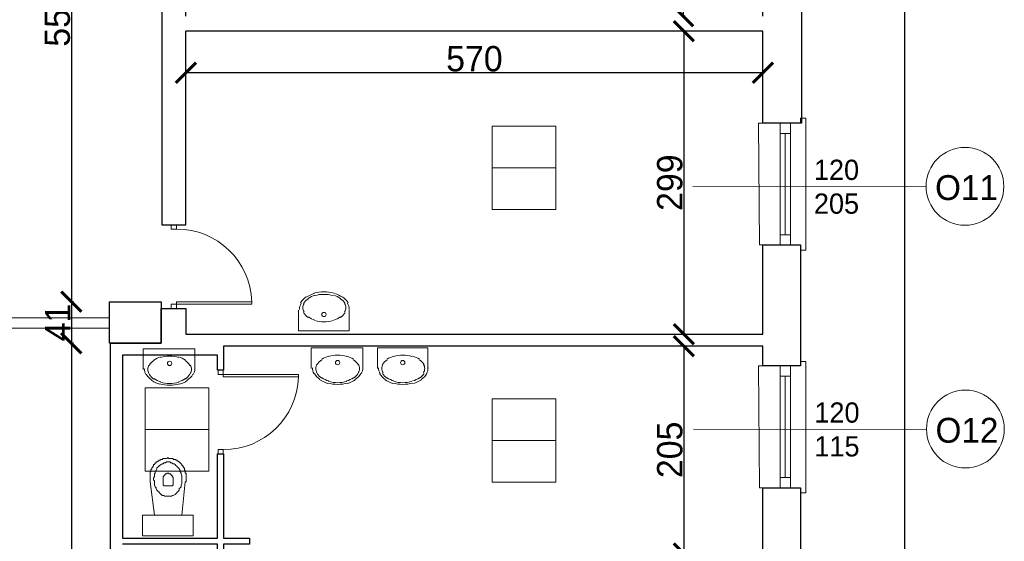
# Model space of a CAD drawing. Header units: centimetres. Extents: x -17621 to 77377, y -18613 to 66.
# Tile 107 of 173: x 27494 to 28466, y -8599 to -8084. Entities that reach past the tile are written whole.
import ezdxf

# ---------------------------------------------------------------- set-up
doc = ezdxf.new("R2010")
doc.units = ezdxf.units.CM
doc.layers.add('0-wymiarowanie rys.CAD', color=5, linetype='Continuous', lineweight=0, true_color=0x0000ff)
for name, color, linetype, lineweight in [('a_drzwi i okna', 2, 'Continuous', 0), ('a_inwentaryzacja', 141, 'Continuous', 0), ('a_wymiarowanie', 211, 'Continuous', 0), ('drzwi', 2, 'Continuous', 0), ('kratownica', 8, 'Continuous', 15), ('pomieszczenia', 191, 'Continuous', 5)]:
    doc.layers.add(name, color=color, linetype=linetype, lineweight=lineweight)
doc.layers.add('PDF3_A310 STOLARKA ZEWNĘTRZNA', color=7, linetype='Continuous')
doc.layers.add('PDF3_A720 MEBLE', color=7, linetype='Continuous')
doc.styles.add('PDF Century Gothic', font='GOTHIC.TTF')
doc.dimstyles.new('ISO-25', dxfattribs={"dimtxt": 25, "dimasz": 20, "dimexe": 0.6, "dimexo": 0.375, "dimtad": 1, "dimdec": 0, "dimtxsty": 'PDF Century Gothic', "dimblk": 'ARCHTICK', "dimcen": 2.5, "dimadec": 1, "dimazin": 0, "dimtfac": 1, "dimtdec": 0, "dimtmove": 0, "dimatfit": 3, "dimldrblk": 'ARCHTICK', "dimfxl": 2, "dimfxlon": 1, "dimarcsym": 0})

# ---------------------------------------------------------------- blocks, each defined once
blk = doc.blocks.new('_ArchTick')
at = {"color": 0, "linetype": 'ByBlock', "const_width": 0.15}
blk.add_lwpolyline([(-0.5, -0.5), (0.5, 0.5)], dxfattribs=at)
blk = doc.blocks.new('*D979')
at = {"layer": 'a_wymiarowanie', "color": 0, "linetype": 'Continuous', "lineweight": -2, "transparency": 16777216}
for p, q in [((28150.78, -7783.47), (28148.18, -7783.47)), ((28148.78, -7783.47), (28148.78, -8080.73)), ((28150.78, -8080.73), (28148.18, -8080.73))]:
    blk.add_line(p, q, dxfattribs=at)
at = {"layer": 'Defpoints', "color": 0, "linetype": 'Continuous', "transparency": 16777216}
for p in [(28227.57, -7783.47), (28148.78, -8080.73), (28227.57, -8080.73)]:
    blk.add_point(p, dxfattribs=at)
at = {"layer": 'a_wymiarowanie', "color": 0, "linetype": 'Continuous', "lineweight": -2, "transparency": 16777216, "xscale": 20, "yscale": 20, "zscale": 20}
for p, rotation in [((28148.78, -7783.47), 90), ((28148.78, -8080.73), 270)]:
    blk.add_blockref('_ArchTick', p, dxfattribs=dict(at, rotation=rotation))
at = {"layer": 'a_wymiarowanie', "color": 0, "linetype": 'Continuous', "lineweight": 0, "transparency": 16777216, "insert": (28135.02, -7932.1), "char_height": 25, "attachment_point": 5, "rotation": 90, "style": 'PDF Century Gothic'}
blk.add_mtext('297', dxfattribs=at)
blk = doc.blocks.new('*D980')
at = {"layer": 'a_wymiarowanie', "color": 0, "linetype": 'Continuous', "lineweight": -2, "transparency": 16777216}
for p, q in [((28151.48, -8095.58), (28148.88, -8095.58)), ((28149.48, -8095.58), (28149.48, -8394.76)), ((28151.48, -8394.76), (28148.88, -8394.76))]:
    blk.add_line(p, q, dxfattribs=at)
at = {"layer": 'Defpoints', "color": 0, "linetype": 'Continuous', "transparency": 16777216}
for p in [(28227.57, -8095.58), (28149.48, -8394.76), (28227.57, -8394.76)]:
    blk.add_point(p, dxfattribs=at)
at = {"layer": 'a_wymiarowanie', "color": 0, "linetype": 'Continuous', "lineweight": -2, "transparency": 16777216, "xscale": 20, "yscale": 20, "zscale": 20}
for p, rotation in [((28149.48, -8095.58), 90), ((28149.48, -8394.76), 270)]:
    blk.add_blockref('_ArchTick', p, dxfattribs=dict(at, rotation=rotation))
at = {"layer": 'a_wymiarowanie', "color": 0, "linetype": 'Continuous', "lineweight": 0, "transparency": 16777216, "insert": (28135.72, -8245.17), "char_height": 25, "attachment_point": 5, "rotation": 90, "style": 'PDF Century Gothic'}
blk.add_mtext('299', dxfattribs=at)
blk = doc.blocks.new('*D981')
at = {"layer": 'a_wymiarowanie', "color": 0, "linetype": 'Continuous', "lineweight": -2, "transparency": 16777216}
for p, q in [((27657.83, -8134.71), (27657.83, -8137.31)), ((28227.57, -8136.71), (27657.83, -8136.71)), ((28227.57, -8134.71), (28227.57, -8137.31))]:
    blk.add_line(p, q, dxfattribs=at)
at = {"layer": 'Defpoints', "color": 0, "linetype": 'Continuous', "transparency": 16777216}
for p in [(27657.83, -8095.58), (28227.57, -8095.58), (27657.83, -8136.71)]:
    blk.add_point(p, dxfattribs=at)
at = {"layer": 'a_wymiarowanie', "color": 0, "linetype": 'Continuous', "lineweight": -2, "transparency": 16777216, "xscale": 20, "yscale": 20, "zscale": 20, "rotation": 180}
blk.add_blockref('_ArchTick', (27657.83, -8136.71), dxfattribs=at)
at = {"layer": 'a_wymiarowanie', "color": 0, "linetype": 'Continuous', "lineweight": -2, "transparency": 16777216, "xscale": 20, "yscale": 20, "zscale": 20}
blk.add_blockref('_ArchTick', (28227.57, -8136.71), dxfattribs=at)
at = {"layer": 'a_wymiarowanie', "color": 0, "linetype": 'Continuous', "lineweight": 0, "transparency": 16777216, "insert": (27942.7, -8122.95), "char_height": 25, "attachment_point": 5, "style": 'PDF Century Gothic'}
blk.add_mtext('570', dxfattribs=at)
blk = doc.blocks.new('*D984')
at = {"layer": 'a_wymiarowanie', "color": 0, "linetype": 'Continuous', "lineweight": -2, "transparency": 16777216}
for p, q in [((28151.48, -8406.61), (28148.88, -8406.61)), ((28149.48, -8406.61), (28149.48, -8611.26)), ((28151.48, -8611.26), (28148.88, -8611.26))]:
    blk.add_line(p, q, dxfattribs=at)
at = {"layer": 'Defpoints', "color": 0, "linetype": 'Continuous', "transparency": 16777216}
for p in [(28227.57, -8406.61), (28149.48, -8611.26), (28227.57, -8611.26)]:
    blk.add_point(p, dxfattribs=at)
at = {"layer": 'a_wymiarowanie', "color": 0, "linetype": 'Continuous', "lineweight": -2, "transparency": 16777216, "xscale": 20, "yscale": 20, "zscale": 20}
for p, rotation in [((28149.48, -8406.61), 90), ((28149.48, -8611.26), 270)]:
    blk.add_blockref('_ArchTick', p, dxfattribs=dict(at, rotation=rotation))
at = {"layer": 'a_wymiarowanie', "color": 0, "linetype": 'Continuous', "lineweight": 0, "transparency": 16777216, "insert": (28135.72, -8508.94), "char_height": 25, "attachment_point": 5, "rotation": 90, "style": 'PDF Century Gothic'}
blk.add_mtext('205', dxfattribs=at)
blk = doc.blocks.new('*D994')
at = {"layer": 'a_wymiarowanie', "color": 0, "linetype": 'Continuous', "lineweight": -2, "transparency": 16777216}
for p, q in [((27546.68, -7803.49), (27544.08, -7803.49)), ((27544.68, -7803.49), (27544.68, -8362.66)), ((27546.68, -8362.66), (27544.08, -8362.66))]:
    blk.add_line(p, q, dxfattribs=at)
at = {"layer": 'Defpoints', "color": 0, "linetype": 'Continuous', "transparency": 16777216}
for p in [(27582.47, -7803.49), (27544.68, -8362.66), (27582.47, -8362.66)]:
    blk.add_point(p, dxfattribs=at)
at = {"layer": 'a_wymiarowanie', "color": 0, "linetype": 'Continuous', "lineweight": -2, "transparency": 16777216, "xscale": 20, "yscale": 20, "zscale": 20}
for p, rotation in [((27544.68, -7803.49), 90), ((27544.68, -8362.66), 270)]:
    blk.add_blockref('_ArchTick', p, dxfattribs=dict(at, rotation=rotation))
at = {"layer": 'a_wymiarowanie', "color": 0, "linetype": 'Continuous', "lineweight": 0, "transparency": 16777216, "insert": (27530.93, -8083.07), "char_height": 25, "attachment_point": 5, "rotation": 90, "style": 'PDF Century Gothic'}
blk.add_mtext('559', dxfattribs=at)
blk = doc.blocks.new('*D995')
at = {"layer": 'a_wymiarowanie', "color": 0, "linetype": 'Continuous', "lineweight": -2, "transparency": 16777216}
for p, q in [((27546.68, -8362.66), (27544.08, -8362.66)), ((27544.68, -8362.66), (27544.68, -8403.66)), ((27546.68, -8403.66), (27544.08, -8403.66))]:
    blk.add_line(p, q, dxfattribs=at)
at = {"layer": 'Defpoints', "color": 0, "linetype": 'Continuous', "transparency": 16777216}
for p in [(27582.47, -8362.66), (27544.68, -8403.66), (27582.47, -8403.66)]:
    blk.add_point(p, dxfattribs=at)
at = {"layer": 'a_wymiarowanie', "color": 0, "linetype": 'Continuous', "lineweight": -2, "transparency": 16777216, "xscale": 20, "yscale": 20, "zscale": 20}
for p, rotation in [((27544.68, -8362.66), 90), ((27544.68, -8403.66), 270)]:
    blk.add_blockref('_ArchTick', p, dxfattribs=dict(at, rotation=rotation))
at = {"layer": 'a_wymiarowanie', "color": 0, "linetype": 'Continuous', "lineweight": 0, "transparency": 16777216, "insert": (27531.24, -8383.16), "char_height": 25, "attachment_point": 5, "rotation": 90, "style": 'PDF Century Gothic'}
blk.add_mtext('41', dxfattribs=at)
blk = doc.blocks.new('*D996')
at = {"layer": 'a_wymiarowanie', "color": 0, "linetype": 'Continuous', "lineweight": -2, "transparency": 16777216}
for p, q in [((27546.68, -8403.66), (27544.08, -8403.66)), ((27544.68, -8403.66), (27544.68, -8962.83)), ((27546.68, -8962.83), (27544.08, -8962.83))]:
    blk.add_line(p, q, dxfattribs=at)
at = {"layer": 'Defpoints', "color": 0, "linetype": 'Continuous', "transparency": 16777216}
for p in [(27582.47, -8403.66), (27544.68, -8962.83), (27583.32, -8962.83)]:
    blk.add_point(p, dxfattribs=at)
at = {"layer": 'a_wymiarowanie', "color": 0, "linetype": 'Continuous', "lineweight": -2, "transparency": 16777216, "xscale": 20, "yscale": 20, "zscale": 20}
for p, rotation in [((27544.68, -8403.66), 90), ((27544.68, -8962.83), 270)]:
    blk.add_blockref('_ArchTick', p, dxfattribs=dict(at, rotation=rotation))
at = {"layer": 'a_wymiarowanie', "color": 0, "linetype": 'Continuous', "lineweight": 0, "transparency": 16777216, "insert": (27530.93, -8683.24), "char_height": 25, "attachment_point": 5, "rotation": 90, "style": 'PDF Century Gothic'}
blk.add_mtext('559', dxfattribs=at)
blk = doc.blocks.new('*D1098')
at = {"layer": '0-wymiarowanie rys.CAD', "color": 0, "linetype": 'Continuous', "lineweight": -2, "transparency": 16777216}
for p, q in [((28365.86, -6566.81), (28368.46, -6566.81)), ((28367.86, -10864.47), (28367.86, -6566.81)), ((28365.86, -10864.47), (28368.46, -10864.47))]:
    blk.add_line(p, q, dxfattribs=at)
at = {"layer": 'Defpoints', "color": 0, "linetype": 'Continuous', "transparency": 16777216}
for p in [(28263.13, -6566.81), (28367.86, -6566.81), (28263.13, -10864.47)]:
    blk.add_point(p, dxfattribs=at)
at = {"layer": '0-wymiarowanie rys.CAD', "color": 0, "linetype": 'Continuous', "lineweight": -2, "transparency": 16777216, "xscale": 20, "yscale": 20, "zscale": 20}
for p, rotation in [((28367.86, -6566.81), 90), ((28367.86, -10864.47), 270)]:
    blk.add_blockref('_ArchTick', p, dxfattribs=dict(at, rotation=rotation))
at = {"layer": '0-wymiarowanie rys.CAD', "color": 0, "linetype": 'Continuous', "transparency": 16777216, "insert": (28354.1, -8715.64), "char_height": 25, "attachment_point": 5, "rotation": 90, "style": 'PDF Century Gothic'}
blk.add_mtext('4298', dxfattribs=at)

msp = doc.modelspace()

# ---------------------------------------------------------------- linework, layer by layer
at = {"layer": 'a_drzwi i okna'}
for p, q in [((28388.64, -8249.43), (28158.46, -8248.85)), ((28389.08, -8489.03), (28158.9, -8488.46))]:
    msp.add_line(p, q, dxfattribs=at)
for centre in [(28427.07, -8248.8), (28427.51, -8488.41)]:
    msp.add_circle(centre, 38.43, dxfattribs=at)
at = {"layer": 'a_inwentaryzacja', "lineweight": 25}
for p, q in [((27633.27, -8394.76), (27633.27, -8369.36)), ((27633.27, -8369.36), (27657.83, -8369.36)), ((27657.83, -8369.36), (27657.83, -8394.76)), ((27657.83, -8394.76), (28227.57, -8394.76)), ((27583.32, -8851.95), (27583.32, -8403.66)), ((28227.57, -8406.61), (27695.08, -8406.61)), ((27695.08, -8406.61), (27695.08, -8430.32)), ((27595.17, -8415.51), (27595.17, -8596.26)), ((27689.15, -8430.32), (27689.15, -8415.51)), ((27695.08, -8430.32), (27689.15, -8430.32))]:
    msp.add_line(p, q, dxfattribs=at)
at = {"layer": 'a_inwentaryzacja', "linetype": 'Continuous', "lineweight": 25}
for points in [[(27657.83, -8080.73), (27657.83, -7898.61), (27634.12, -7898.61), (27634.12, -8286.81), (27657.83, -8286.81), (27657.83, -8095.58)], [(28227.57, -8080.73), (28227.57, -8006.14), (28265.67, -8006.14), (28265.67, -8186.48), (28227.57, -8186.48), (28227.57, -8095.58)], [(28227.57, -8095.58), (27657.83, -8095.58)], [(28227.57, -8394.76), (28227.57, -8306.7), (28264.82, -8306.7), (28264.82, -8426.08), (28227.57, -8426.08), (28227.57, -8406.61)], [(27583.32, -8415.51), (27583.32, -8403.66), (27633.27, -8403.66), (27633.27, -8372.29)], [(27595.17, -8819.78), (27595.17, -8851.95), (27583.32, -8851.95), (27583.32, -8403.66)], [(27583.32, -8415.51), (27583.32, -8415.51)], [(27595.17, -8415.51), (27595.17, -8596.26)], [(27689.15, -8415.51), (27595.17, -8415.51)], [(28227.57, -8611.26), (28227.57, -8546.31), (28264.82, -8546.31), (28264.82, -8636.06), (28227.57, -8636.06), (28227.57, -8617.19)]]:
    msp.add_lwpolyline(points, dxfattribs=at)
at = {"layer": 'a_inwentaryzacja', "lineweight": 25}
msp.add_lwpolyline([(27582.47, -8362.66), (27633.27, -8362.66), (27633.27, -8403.66), (27582.47, -8403.66)], close=True, dxfattribs=at)
msp.add_lwpolyline([(27595.17, -8596.26), (27689.15, -8596.26), (27689.15, -8512.87), (27695.08, -8512.87), (27695.08, -8596.26), (27720.48, -8596.26), (27720.48, -8602.19), (27695.08, -8602.19), (27695.08, -8686.43), (27689.15, -8686.43), (27689.15, -8602.19), (27595.17, -8602.19)], dxfattribs=at)
at = {"layer": 'drzwi'}
for points in [[(27648.59, -8290.93), (27648.59, -8286.81), (27643.35, -8286.81), (27643.35, -8290.93)], [(27694.73, -8508.74), (27694.73, -8512.87), (27689.5, -8512.87), (27689.5, -8508.74)]]:
    msp.add_lwpolyline(points, close=True, dxfattribs=at)
for points in [[(27648.59, -8365.23), (27648.59, -8369.36), (27643.35, -8369.36), (27643.35, -8365.23), (27648.59, -8365.23), (27648.59, -8362.75), (27722.85, -8362.75), (27722.89, -8365.23), (27648.59, -8365.23)], [(27694.73, -8434.44), (27694.73, -8430.32), (27689.5, -8430.32), (27689.5, -8434.44), (27694.73, -8434.44), (27694.73, -8436.92), (27768.99, -8436.92), (27769.03, -8434.44), (27694.73, -8434.44)]]:
    msp.add_lwpolyline(points, dxfattribs=at)
for centre, start, end in [((27648.73, -8365.13), 1.83625, 90.1055), ((27694.87, -8434.54), 269.8945, 358.16375)]:
    msp.add_arc(centre, 74.2, start, end, dxfattribs=at)
at = {"layer": 'kratownica', "linetype": 'Continuous'}
msp.add_lwpolyline([(25200.08, -8378.74), (27582.47, -8378.74), (27582.47, -8388.91), (25200.08, -8388.91)], close=True, dxfattribs=at)
at = {"layer": 'PDF3_A310 STOLARKA ZEWNĘTRZNA', "lineweight": 5}
for points in [[(28224.18, -8306.7), (28264.82, -8306.7), (28264.82, -8311.78), (28269.9, -8311.78), (28269.9, -8186.48), (28269.9, -8181.4), (28264.82, -8181.4), (28264.82, -8186.48), (28223.34, -8186.48)], [(28244.5, -8306.7), (28244.5, -8296.54), (28244.5, -8196.64), (28244.5, -8186.48), (28254.66, -8186.48), (28254.66, -8196.64), (28254.66, -8296.54), (28254.66, -8306.7)], [(28224.18, -8546.31), (28264.82, -8546.31), (28264.82, -8551.39), (28269.9, -8551.39), (28269.9, -8426.08), (28269.9, -8421.85), (28264.82, -8421.85), (28264.82, -8426.08), (28223.34, -8426.08)], [(28244.5, -8546.31), (28244.5, -8536.15), (28244.5, -8436.24), (28244.5, -8426.08), (28254.66, -8426.08), (28254.66, -8436.24), (28254.66, -8536.15), (28254.66, -8546.31)]]:
    msp.add_lwpolyline(points, close=True, dxfattribs=at)
for points in [[(28254.66, -8196.64), (28244.5, -8196.64)], [(28249.58, -8296.54), (28249.58, -8196.64)], [(28254.66, -8296.54), (28244.5, -8296.54)], [(28254.66, -8436.24), (28244.5, -8436.24)], [(28249.58, -8536.15), (28249.58, -8436.24)], [(28254.66, -8536.15), (28244.5, -8536.15)]]:
    msp.add_lwpolyline(points, dxfattribs=at)
at = {"layer": 'PDF3_A720 MEBLE', "lineweight": 0}
for points in [[(27804, -8354.24, 0.068248), (27794.09, -8352.88, 0.068273), (27784.17, -8354.24)], [(27803.09, -8356.66, 0.068248), (27794.09, -8355.42, 0.068272), (27785.08, -8356.65)], [(27774.53, -8364.33, 0.138478), (27773.34, -8368.54, 0.138478), (27774.53, -8372.75)], [(27814.49, -8372.75, 0.138479), (27815.67, -8368.54, 0.138478), (27814.49, -8364.34)], [(27785.07, -8381.27, 0.068272), (27794.08, -8382.51, 0.068272), (27803.09, -8381.28)], [(27650.68, -8417.62, 0.068248), (27641.68, -8416.38, 0.068272), (27632.67, -8417.62)], [(27816.63, -8416.77, 0.068248), (27807.63, -8415.54, 0.068272), (27798.62, -8416.77)], [(27880.98, -8416.77, 0.068248), (27871.98, -8415.54, 0.068272), (27862.97, -8416.77)], [(27621.28, -8425.3, 0.138478), (27620.09, -8429.51, 0.138478), (27621.28, -8433.71)], [(27662.08, -8433.71, 0.138478), (27663.27, -8429.5, 0.138478), (27662.08, -8425.3)], [(27787.23, -8424.45, 0.138478), (27786.04, -8428.66, 0.138478), (27787.23, -8432.87)], [(27828.03, -8432.86, 0.138478), (27829.22, -8428.66, 0.138478), (27828.03, -8424.45)], [(27852.42, -8424.45, 0.138478), (27851.24, -8428.66, 0.138478), (27852.43, -8432.87)], [(27892.38, -8432.86, 0.138478), (27893.57, -8428.66, 0.138478), (27892.38, -8424.45)], [(27631.77, -8443.81, 0.068273), (27641.68, -8445.17, 0.068273), (27651.6, -8443.8)], [(27632.68, -8442.24, 0.068272), (27641.68, -8443.47, 0.068272), (27650.69, -8442.24)], [(27797.72, -8442.96, 0.068273), (27807.64, -8444.32, 0.068273), (27817.55, -8442.96)], [(27798.63, -8441.39, 0.068272), (27807.64, -8442.63, 0.068272), (27816.64, -8441.39)], [(27862.07, -8442.96, 0.068273), (27871.99, -8444.32, 0.068273), (27881.9, -8442.96)], [(27862.98, -8441.39, 0.068272), (27871.98, -8442.63, 0.068272), (27880.99, -8441.39)]]:
    msp.add_lwpolyline(points, format="xyb", dxfattribs=at)
for points in [[(27818.9, -8371.05), (27818.9, -8391.37), (27768.95, -8391.37), (27768.95, -8371.05)], [(27666.5, -8429.47), (27666.5, -8409.15), (27615.7, -8409.15), (27615.7, -8429.47)], [(27832.45, -8428.62), (27832.45, -8408.3), (27781.65, -8408.3), (27781.65, -8428.62)], [(27896.8, -8428.62), (27896.8, -8408.3), (27846.84, -8408.3), (27846.84, -8428.62)]]:
    msp.add_lwpolyline(points, dxfattribs=at)
for points in [[(27653.8, -8573.4), (27657.19, -8540.38), (27658.04, -8540.38), (27658.04, -8539.54), (27658.04, -8538.69), (27658.04, -8537.84), (27658.04, -8537), (27658.04, -8536.15), (27658.04, -8535.3), (27658.04, -8534.46), (27658.04, -8533.61), (27658.04, -8532.76), (27658.04, -8531.92), (27657.19, -8531.92), (27657.19, -8531.07), (27657.19, -8530.22), (27657.19, -8529.38), (27656.34, -8528.53), (27656.34, -8527.68), (27656.34, -8526.84), (27655.5, -8526.84), (27655.5, -8525.99), (27654.65, -8525.14), (27654.65, -8524.3), (27653.8, -8524.3), (27653.8, -8523.45), (27652.96, -8522.6), (27652.11, -8521.76), (27651.26, -8520.91), (27650.42, -8520.91), (27650.42, -8520.06), (27649.57, -8520.06), (27648.72, -8519.22), (27647.88, -8519.22), (27647.88, -8518.37), (27647.03, -8518.37), (27646.18, -8518.37), (27645.34, -8518.37), (27645.34, -8517.52), (27644.49, -8517.52), (27643.64, -8517.52), (27642.8, -8517.52), (27641.95, -8517.52), (27641.1, -8517.52), (27640.26, -8516.68), (27639.41, -8516.68), (27639.41, -8517.52), (27638.56, -8517.52), (27637.72, -8517.52), (27636.87, -8517.52), (27636.02, -8517.52), (27635.18, -8517.52), (27634.33, -8518.37), (27633.48, -8518.37), (27632.64, -8518.37), (27632.64, -8519.22), (27631.79, -8519.22), (27630.94, -8519.22), (27630.94, -8520.06), (27630.1, -8520.06), (27629.25, -8520.91), (27628.4, -8520.91), (27628.4, -8521.76), (27627.56, -8521.76), (27627.56, -8522.6), (27626.71, -8522.6), (27626.71, -8523.45), (27625.86, -8523.45), (27625.86, -8524.3), (27625.86, -8525.14), (27625.02, -8525.14), (27625.02, -8525.99), (27624.17, -8526.84), (27624.17, -8527.68), (27623.32, -8528.53), (27623.32, -8529.38), (27623.32, -8530.22), (27622.48, -8531.07), (27622.48, -8531.92), (27622.48, -8532.76), (27622.48, -8533.61), (27622.48, -8534.46), (27622.48, -8535.3), (27622.48, -8536.15), (27622.48, -8537), (27622.48, -8537.84), (27622.48, -8538.69), (27622.48, -8539.54), (27622.48, -8540.38), (27626.71, -8573.4)], [(27640.26, -8554.78), (27638.56, -8554.78), (27637.72, -8554.78), (27636.87, -8554.78), (27636.02, -8553.93), (27634.33, -8553.93), (27633.48, -8553.08), (27632.64, -8552.24), (27631.79, -8551.39), (27630.94, -8550.54), (27630.1, -8549.7), (27629.25, -8548.85), (27628.4, -8547.16), (27628.4, -8546.31), (27627.56, -8545.46), (27626.71, -8543.77), (27626.71, -8542.08), (27626.71, -8541.23), (27626.71, -8539.54), (27625.86, -8538.69), (27625.86, -8537), (27626.71, -8535.3), (27626.71, -8534.46), (27626.71, -8532.76), (27627.56, -8531.92), (27627.56, -8530.22), (27628.4, -8529.38), (27629.25, -8527.68), (27629.25, -8526.84), (27630.1, -8525.99), (27630.94, -8525.14), (27631.79, -8524.3), (27633.48, -8523.45), (27634.33, -8522.6), (27635.18, -8522.6), (27636.02, -8521.76), (27637.72, -8521.76), (27638.56, -8520.91), (27639.41, -8520.91), (27640.26, -8520.91), (27641.95, -8520.91), (27642.8, -8521.76), (27643.64, -8521.76), (27645.34, -8522.6), (27646.18, -8522.6), (27647.03, -8523.45), (27647.88, -8524.3), (27648.72, -8525.14), (27649.57, -8525.99), (27650.42, -8526.84), (27651.26, -8527.68), (27652.11, -8529.38), (27652.11, -8530.22), (27652.96, -8531.92), (27652.96, -8532.76), (27653.8, -8534.46), (27653.8, -8535.3), (27653.8, -8537), (27653.8, -8538.69), (27653.8, -8539.54), (27653.8, -8541.23), (27653.8, -8542.08), (27652.96, -8543.77), (27652.96, -8545.46), (27652.11, -8546.31), (27651.26, -8547.16), (27651.26, -8548.85), (27650.42, -8549.7), (27649.57, -8550.54), (27648.72, -8551.39), (27647.88, -8552.24), (27647.03, -8553.08), (27645.34, -8553.93), (27644.49, -8553.93), (27643.64, -8554.78), (27641.95, -8554.78), (27641.1, -8554.78)], [(27640.26, -8544.62), (27636.87, -8544.62), (27636.02, -8544.62), (27636.02, -8543.77), (27635.18, -8543.77), (27635.18, -8542.92), (27635.18, -8542.08), (27635.18, -8537), (27635.18, -8536.15), (27635.18, -8535.3), (27636.02, -8535.3), (27636.02, -8534.46), (27636.87, -8533.61), (27637.72, -8532.76), (27638.56, -8532.76), (27639.41, -8531.92), (27640.26, -8531.92), (27641.1, -8531.92), (27641.1, -8532.76), (27641.95, -8532.76), (27642.8, -8532.76), (27642.8, -8533.61), (27643.64, -8533.61), (27643.64, -8534.46), (27644.49, -8534.46), (27644.49, -8535.3), (27645.34, -8536.15), (27645.34, -8537), (27645.34, -8542.92), (27645.34, -8543.77), (27644.49, -8543.77), (27644.49, -8544.62), (27643.64, -8544.62), (27642.8, -8544.62)], [(27614.86, -8573.4), (27664.81, -8573.4), (27664.81, -8593.72), (27614.86, -8593.72)]]:
    msp.add_lwpolyline(points, close=True, dxfattribs=at)
for centre in [(27794.08, -8375.32), (27641.68, -8423.58), (27807.63, -8422.73), (27871.98, -8422.73)]:
    msp.add_circle(centre, 2.12, dxfattribs=at)
for centre, radius, start, end in [((27787.31, -8373.62), 19.05, 124.01196, 148.45646), ((27787.31, -8372.78), 15.66, 124.01178, 148.4566), ((27791.54, -8380.4), 26.67, 105.61521, 124.01194), ((27791.54, -8378.7), 23.28, 105.61529, 124.01186), ((27797.47, -8378.7), 23.28, 55.979, 74.37563), ((27797.47, -8380.4), 26.67, 55.97912, 74.37555), ((27801.7, -8372.78), 15.66, 31.53443, 55.97902), ((27801.7, -8373.62), 19.05, 31.53445, 55.97905), ((27781.38, -8370.24), 11.43, 148.45656, 179.99266), ((27807.63, -8370.24), 11.43, 359.99821, 31.53441), ((27787.31, -8365.16), 15.66, 211.52883, 235.97365), ((27791.54, -8358.38), 23.28, 235.97357, 254.37014), ((27797.47, -8358.38), 23.28, 285.61529, 304.01186), ((27801.7, -8365.16), 15.66, 304.01178, 328.4566), ((27639.14, -8439.66), 23.28, 105.62986, 124.02643), ((27644.22, -8439.66), 23.28, 55.99357, 74.3902), ((27800.86, -8432.89), 15.66, 124.02635, 148.47117), ((27805.09, -8438.82), 23.28, 105.62986, 124.02643), ((27810.17, -8438.82), 23.28, 55.99357, 74.3902), ((27814.41, -8432.89), 15.66, 31.549, 55.99359), ((27865.21, -8432.89), 15.66, 124.02635, 148.47117), ((27869.44, -8438.82), 23.28, 105.62986, 124.02643), ((27875.37, -8438.82), 23.28, 55.99357, 74.3902), ((27879.6, -8432.89), 15.66, 31.549, 55.99359), ((27628.13, -8428.66), 11.43, 180.00734, 211.54344), ((27634.91, -8433.74), 15.66, 124.02635, 148.47117), ((27648.45, -8433.74), 15.66, 31.549, 55.99359), ((27655.23, -8428.66), 11.43, 328.47113, 0.00723), ((27794.08, -8427.81), 11.43, 180.00734, 211.54344), ((27821.18, -8427.81), 11.43, 328.47113, 0.00723), ((27859.28, -8427.81), 11.43, 180.00734, 211.54344), ((27885.53, -8427.81), 11.43, 328.47113, 0.00723), ((27634.91, -8424.42), 19.05, 211.54354, 235.98804), ((27634.91, -8426.12), 15.66, 211.5434, 235.98822), ((27639.14, -8419.34), 23.28, 235.98814, 254.38471), ((27644.22, -8419.34), 23.28, 285.62986, 304.02643), ((27648.45, -8426.12), 15.66, 304.02635, 328.47117), ((27648.45, -8424.42), 19.05, 304.02653, 328.47104), ((27800.86, -8423.58), 19.05, 211.54354, 235.98804), ((27800.86, -8425.27), 15.66, 211.5434, 235.98822), ((27805.09, -8418.5), 23.28, 235.98814, 254.38471), ((27810.17, -8418.5), 23.28, 285.62986, 304.02643), ((27814.41, -8425.27), 15.66, 304.02635, 328.47117), ((27814.41, -8423.58), 19.05, 304.02653, 328.47104), ((27865.21, -8423.58), 19.05, 211.54354, 235.98804), ((27865.21, -8425.27), 15.66, 211.5434, 235.98822), ((27869.44, -8418.5), 23.28, 235.98814, 254.38471), ((27875.37, -8418.5), 23.28, 285.62986, 304.02643), ((27879.6, -8425.27), 15.66, 304.02635, 328.47117), ((27879.6, -8423.58), 19.05, 304.02653, 328.47104), ((27639.14, -8418.5), 26.67, 235.98806, 254.38479), ((27644.22, -8418.5), 26.67, 285.62978, 304.02651), ((27805.09, -8417.65), 26.67, 235.98806, 254.38479), ((27810.17, -8417.65), 26.67, 285.62978, 304.02651), ((27869.44, -8417.65), 26.67, 235.98806, 254.38479), ((27875.37, -8417.65), 26.67, 285.62978, 304.02651)]:
    msp.add_arc(centre, radius, start, end, dxfattribs=at)
at = {"layer": 'pomieszczenia'}
for p, q in [((27960.15, -8230.5), (28023.23, -8230.5)), ((27617.43, -8488.81), (27680.51, -8488.81)), ((27960.15, -8499.74), (28023.23, -8499.74))]:
    msp.add_line(p, q, dxfattribs=at)
for points in [[(27960.15, -8189.34), (28023.23, -8189.34), (28023.23, -8271.67), (27960.15, -8271.67)], [(27617.43, -8447.64), (27680.51, -8447.64), (27680.51, -8529.97), (27617.43, -8529.97)], [(27960.15, -8458.57), (28023.23, -8458.57), (28023.23, -8540.91), (27960.15, -8540.91)]]:
    msp.add_lwpolyline(points, close=True, dxfattribs=at)

# ---------------------------------------------------------------- texts
at = {"layer": 'a_drzwi i okna', "style": 'PDF Century Gothic'}
for s, width, gutter_width, heights, insert, char_height, attachment_point in [('120\\P205', 179.8157, 12.5, [162.81], (28277.93, -8222.5), 20, 1), ('O11', 220.698, 15.34, [199.83], (28397.6, -8262.63), 24.547, 7), ('120\\P115', 179.8157, 12.5, [162.81], (28278.38, -8462.11), 20, 1), ('O12', 220.698, 15.34, [199.83], (28398.04, -8502.23), 24.547, 7)]:
    msp.add_mtext_dynamic_manual_height_columns(s, width=width, gutter_width=gutter_width, heights=heights, dxfattribs=dict(at, insert=insert, char_height=char_height, attachment_point=attachment_point))

# ---------------------------------------------------------------- dimensions: what is measured, and where the dimension line sits
at = {"layer": '0-wymiarowanie rys.CAD', "linetype": 'Continuous'}
dim = msp.add_linear_dim(base=(28367.86, -6566.81), p1=(28263.13, -10864.47), p2=(28263.13, -6566.81), angle=90, dimstyle='ISO-25', dxfattribs=at)
dim.commit()
dim.dimension.update_dxf_attribs({"geometry": '*D1098', "text_midpoint": (28354.1, -8715.64)})
at = {"layer": 'a_wymiarowanie', "linetype": 'Continuous', "lineweight": 0}
for base, p1, p2, picture, middle in [((28148.78, -8080.73), (28227.57, -7783.47), (28227.57, -8080.73), '*D979', (28135.02, -7932.1)), ((28149.48, -8394.76), (28227.57, -8095.58), (28227.57, -8394.76), '*D980', (28135.72, -8245.17)), ((28149.48, -8611.26), (28227.57, -8406.61), (28227.57, -8611.26), '*D984', (28135.72, -8508.94))]:
    dim = msp.add_linear_dim(base=base, p1=p1, p2=p2, angle=90, dimstyle='ISO-25', dxfattribs=at)
    dim.commit()
    dim.dimension.update_dxf_attribs({"geometry": picture, "text_midpoint": middle})
for base, p1, p2, picture, middle in [((27544.68, -8362.66), (27582.47, -7803.49), (27582.47, -8362.66), '*D994', (27530.93, -8083.07)), ((27544.68, -8403.66), (27582.47, -8362.66), (27582.47, -8403.66), '*D995', (27531.24, -8383.16)), ((27544.68, -8962.83), (27582.47, -8403.66), (27583.32, -8962.83), '*D996', (27530.93, -8683.24))]:
    dim = msp.add_linear_dim(base=base, p1=p1, p2=p2, angle=90, dimstyle='ISO-25', override={"dimtmove": 1}, dxfattribs=at)
    dim.commit()
    dim.dimension.update_dxf_attribs({"geometry": picture, "text_midpoint": middle})
dim = msp.add_linear_dim(base=(27657.83, -8136.71), p1=(28227.57, -8095.58), p2=(27657.83, -8095.58), dimstyle='ISO-25', dxfattribs=at)
dim.commit()
dim.dimension.update_dxf_attribs({"geometry": '*D981', "text_midpoint": (27942.7, -8122.95)})

doc.saveas('drawing.dxf')
